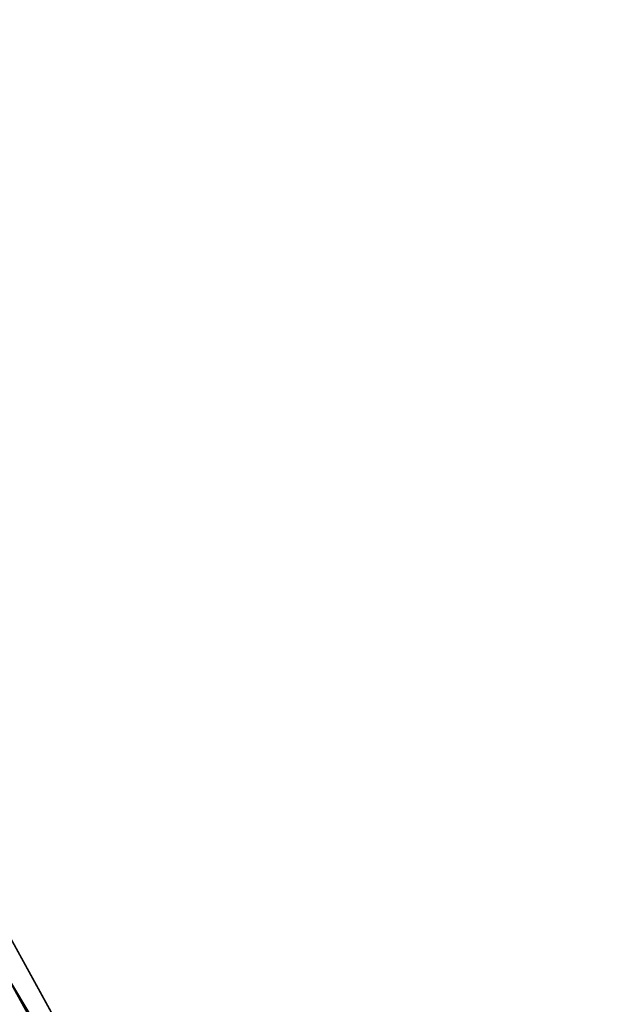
# Model space of a CAD drawing. Extents: x -950 to 950, y -950 to 950.
# Tile 180 of 256: x -810.51 to -805.12, y -431.07 to -422.18. Entities that reach past the tile are written whole.
import ezdxf

# ---------------------------------------------------------------- set-up
doc = ezdxf.new("R2010")
doc.units = 0
doc.layers.get('0').update_dxf_attribs({"color": 13, "linetype": 'CONTINUOUS'})

# ---------------------------------------------------------------- blocks, each defined once
blk = doc.blocks.new('OBJ_000001')
at = {"color": 8}
mesh = blk.add_polyface(dxfattribs=at)
corners = [(-817.8209, -423.5599, 7), (-795.4492, -464.2168, 30.1627), (-795.4492, -464.2168, 7), (-817.8209, -423.5599, 30.1627)]
mesh.append_faces([[corners[k] for k in face] for face in [(0, 1, 2), (1, 0, 3)]], dxfattribs={"vtx0": -1, "color": 8})
blk = doc.blocks.new('OBJ_000002')
for p, q in [((-792.8581, -462.7047), (-815.1569, -422.1802)), ((-792.8581, -462.7047), (-810.648, -430.7754, 15.7901)), ((-764.083, -508.8154, 15.7901), (-810.648, -430.7754, 15.7901)), ((-810.648, -430.7754), (-764.083, -508.8154)), ((-764.083, -508.8154, 3), (-810.648, -430.7754, 3)), ((-764.083, -508.8154, 38.9998), (-810.648, -430.7754, 38.9998))]:
    blk.add_line(p, q)
at = {"color": 2}
mesh = blk.add_polyface(dxfattribs=at)
corners = [(-815.1569, -422.1802), (-792.8581, -462.7047), (-810.648, -430.7754, 15.7901)]
mesh.append_faces([[corners[k] for k in face] for face in [(0, 1, 2)]], dxfattribs={"color": 2})
mesh = blk.add_polyface(dxfattribs=at)
corners = [(-810.648, -430.7754, 15.7901), (-792.8581, -462.7047), (-764.083, -508.8154, 15.7901)]
mesh.append_faces([[corners[k] for k in face] for face in [(0, 1, 2)]], dxfattribs={"color": 2})
mesh = blk.add_polyface(dxfattribs=at)
corners = [(-810.648, -430.7754, 3), (-764.083, -508.8154), (-764.083, -508.8154, 3), (-810.648, -430.7754)]
mesh.append_faces([[corners[k] for k in face] for face in [(0, 1, 2), (1, 0, 3)]], dxfattribs={"vtx0": -1, "color": 2})
mesh = blk.add_polyface(dxfattribs=at)
corners = [(-810.648, -430.7754, 38.9998), (-764.083, -508.8154, 15.7901), (-764.083, -508.8154, 38.9998), (-810.648, -430.7754, 15.7901)]
mesh.append_faces([[corners[k] for k in face] for face in [(0, 1, 2), (1, 0, 3)]], dxfattribs={"vtx0": -1, "color": 2})
blk = doc.blocks.new('SKPC51C')
for name in ['OBJ_000001', 'OBJ_000002']:
    blk.add_blockref(name, (0, 0))

msp = doc.modelspace()

# ---------------------------------------------------------------- block references
msp.add_blockref('SKPC51C', (0, 0))

doc.saveas('drawing.dxf')
